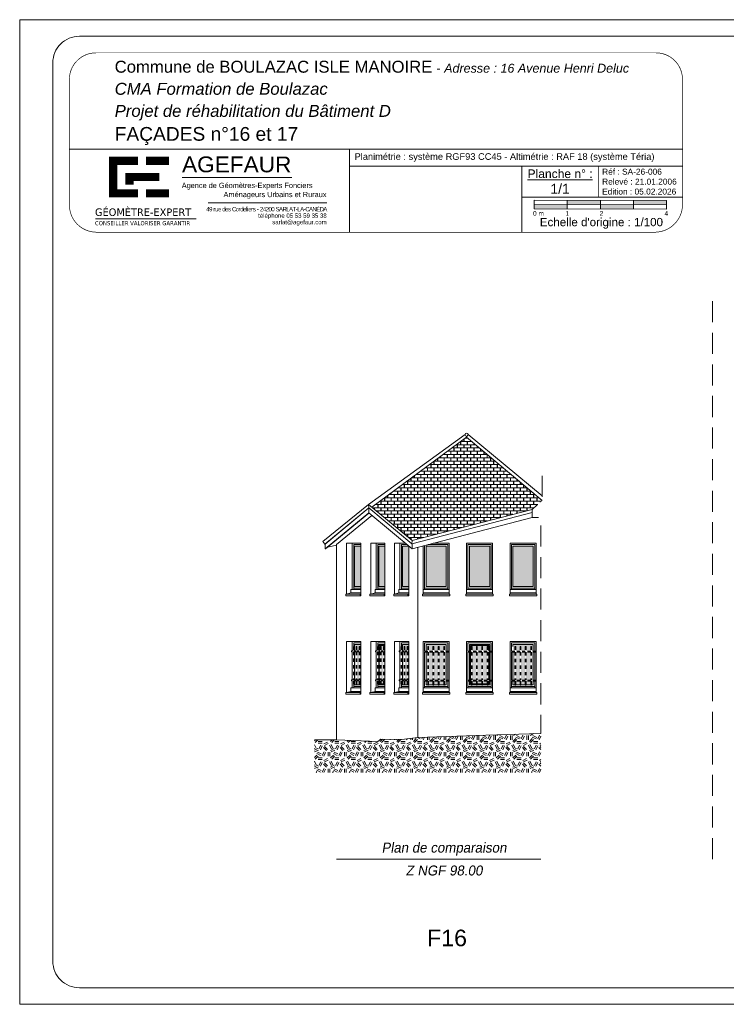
# Model space of a CAD drawing. Extents: x 1304067 to 1304684, y 94 to 123.
# Tile 41 of 57: x 1304419 to 1304440, y 94 to 123. Entities that reach past the tile are written whole.
import ezdxf
from ezdxf.enums import TextEntityAlignment as Align

# ---------------------------------------------------------------- set-up
doc = ezdxf.new("R2010")
doc.units = 0
doc.header["$LTSCALE"] = 0.1
doc.linetypes.add('CACHE', pattern=[9.525, 6.35, -3.175])
doc.linetypes.add('Grille', pattern=[0.4, 0.2, -0.2])
doc.layers.get('0').update_dxf_attribs({"lineweight": 9})
for name, color, linetype, lineweight in [('0_Cadre', 7, 'Continuous', 9), ('_Alti', 115, 'Continuous', 9), ('_Fenêtres', 39, 'Continuous', 9), ('_Fenêtres_Habillage', 7, 'Continuous', 9), ('_TN', 37, 'Continuous', 9), ('_Toiture', 250, 'Continuous', 9), ('Bâti_Ligne', 7, 'Continuous', 9), ('Garde-corps', 251, 'Grille', 9)]:
    doc.layers.add(name, color=color, linetype=linetype, lineweight=lineweight)
doc.layers.add('_Toiture_Habillage', color=7, linetype='Continuous', lineweight=9, true_color=0xa84e24)
doc.styles.add('ARIAL', font='arial.ttf')
doc.styles.add('Arial Narrow', font='ARIALN.TTF')
doc.styles.add('ECRITURE2', font='BKANT.TTF', dxfattribs={"width": 1.001, "oblique": 18})
doc.styles.get("Standard").update_dxf_attribs({"font": 'arial.ttf'})
doc.styles.add('TAHOMA', font='tahoma.ttf')
doc.styles.add('tnr', font='times.ttf')

# ---------------------------------------------------------------- blocks, each defined once
blk = doc.blocks.new('A$C2D5F2088')
at = {"layer": '0_Cadre', "true_color": 0xff001a}
for points in [[(10, -2.63), (10, -1.32), (0, -1.31), (0, -2.62)], [(10, 0), (10, -1.32), (20, -1.32), (20, -0.01)], [(20, -1.32), (20, -2.63), (30, -2.64), (30, -1.33)], [(40, -1.33), (40, -0.02), (30, -0.01), (30, -1.33)]]:
    blk.add_hatch(color=1, dxfattribs=at).paths.add_polyline_path(points)
at = {"color": 250, "true_color": 0x3d3d40}
for p, q in [((0, -2.62), (0, 0)), ((0, 0), (40, -0.02)), ((0, -2.62), (0, 0)), ((40, -2.64), (40, -0.02))]:
    blk.add_line(p, q, dxfattribs=at)
at = {"color": 250, "true_color": 0x3d3d40, "flags": 128}
for points in [[(0, -1.31), (40, -1.33)], [(0, -2.62), (40, -2.64)], [(10, 0), (10, -2.63)], [(20, -0.01), (20, -2.63)], [(30, -0.01), (30, -2.64)]]:
    blk.add_lwpolyline(points, dxfattribs=at)
at = {"insert": (-0.3, -3.24), "char_height": 1.4, "width": 41.289, "attachment_point": 1, "style": 'ARIAL'}
blk.add_mtext('0 m            1                 2                                  4', dxfattribs=at)
blk = doc.blocks.new('A$C0C1B66A4')
at = {"color": 250, "true_color": 0x3d3d40, "const_width": 2.7, "flags": 128}
for points in [[(20.97, 31.92), (20.97, 18.56)], [(29.16, 30.69), (19.63, 30.69)], [(25.02, 25.3), (36.27, 25.3)], [(26.37, 26.65), (26.37, 22.78)], [(19.63, 19.91), (29.16, 19.91)]]:
    blk.add_lwpolyline(points, dxfattribs=at)
at = {"color": 1, "true_color": 0xff001a, "const_width": 2.7, "flags": 128}
for points in [[(31.85, 30.69), (39.39, 30.69)], [(39.39, 19.91), (31.85, 19.91)]]:
    blk.add_lwpolyline(points, dxfattribs=at)
blk = doc.blocks.new('A$C78F97383')
at = {"layer": '0_Cadre', "flags": 128}
for points in [[(43.74, 25.16), (80.02, 25.16)], [(15.08, 11.44), (48.38, 11.44)]]:
    blk.add_lwpolyline(points, dxfattribs=at)
at = {"layer": '0_Cadre', "color": 1, "true_color": 0xff001a, "flags": 128}
blk.add_lwpolyline([(52.41, 16.74), (91.59, 16.74)], dxfattribs=at)
at = {"layer": '0_Cadre'}
blk.add_blockref('A$C0C1B66A4', (0, 0), dxfattribs=at)
at = {"layer": '0_Cadre', "color": 1, "true_color": 0xff001a, "style": 'Arial Narrow', "width": 1.25}
blk.add_text('AGEFAUR', height=5.225, rotation=359.972, dxfattribs=at).set_placement((43.75, 26.89))
at = {"layer": '0_Cadre', "color": 7, "style": 'TAHOMA', "width": 1.1}
for s, height, p in [('GÉOMÈTRE-EXPERT', 2.4898, (14.96, 12.45)), ('CONSEILLER VALORISER GARANTIR', 1.368, (14.96, 9.37))]:
    blk.add_text(s, height=height, dxfattribs=at).set_placement(p)
at = {"layer": '0_Cadre', "color": 7, "insert": (93.18, 23.41), "char_height": 1.7358, "width": 49.5204, "attachment_point": 3, "line_spacing_factor": 1.036967, "style": 'tnr'}
blk.add_mtext('\\pxql;{\\fArial|b0|i0|c0|p34;Agence de Géomètres-Experts Fonciers \\P\\pqc,t24;\\H1.0024x;                  Aménageurs Urbains et Ruraux}', dxfattribs=at)
at = {"layer": '0_Cadre', "color": 250, "true_color": 0x3d3d40, "insert": (91.59, 15.4), "char_height": 1.43, "width": 44.9209, "attachment_point": 3, "line_spacing_factor": 0.896, "style": 'ARIAL'}
blk.add_mtext('\\pxqr;{\\T0.81;49 rue des Cordeliers - 24200 SARLAT-LA-CANÉDA\\P}téléphone 05 53 59 35 38\\Psarlat@agefaur.com', dxfattribs=at)

msp = doc.modelspace()

# ---------------------------------------------------------------- hatches: boundary and pattern name
at = {"layer": '_Fenêtres_Habillage'}
h = msp.add_hatch(color=155, dxfattribs=at)
h.dxf.hatch_style = 1
h.set_gradient(color1=(76, 114, 153), name='CYLINDER')
h.paths.add_polyline_path([(1304429.102, 107.442), (1304429.29, 107.442), (1304429.29, 106.221), (1304429.102, 106.221)])
h = msp.add_hatch(color=155, dxfattribs=at)
h.dxf.hatch_style = 1
h.set_gradient(color1=(76, 114, 153), name='CYLINDER')
h.paths.add_polyline_path([(1304429.828, 107.442), (1304430.016, 107.442), (1304430.016, 106.221), (1304429.828, 106.221)])
h = msp.add_hatch(color=155, dxfattribs=at)
h.dxf.hatch_style = 1
h.set_gradient(color1=(76, 114, 153), name='CYLINDER')
h.paths.add_polyline_path([(1304430.546, 107.442), (1304430.735, 107.442), (1304430.735, 106.221), (1304430.546, 106.221)])
h = msp.add_hatch(color=155, dxfattribs=at)
h.dxf.hatch_style = 1
h.set_gradient(color1=(76, 114, 153), name='CYLINDER')
h.paths.add_polyline_path([(1304431.867, 107.442), (1304431.256, 107.442), (1304431.256, 106.221), (1304431.867, 106.221)])
h = msp.add_hatch(color=155, dxfattribs=at)
h.dxf.hatch_style = 1
h.set_gradient(color1=(76, 114, 153), name='CYLINDER')
h.paths.add_polyline_path([(1304433.178, 107.442), (1304432.568, 107.442), (1304432.568, 106.221), (1304433.178, 106.221)])
h = msp.add_hatch(color=155, dxfattribs=at)
h.dxf.hatch_style = 1
h.set_gradient(color1=(76, 114, 153), name='CYLINDER')
h.paths.add_polyline_path([(1304434.49, 107.442), (1304433.879, 107.442), (1304433.879, 106.221), (1304434.49, 106.221)])
h = msp.add_hatch(color=155, dxfattribs=at)
h.dxf.hatch_style = 1
h.set_gradient(color1=(76, 114, 153), name='CYLINDER')
h.paths.add_polyline_path([(1304429.243, 104.248), (1304429.173, 104.248), (1304429.173, 103.407), (1304429.243, 103.407)])
h.paths.add_polyline_path([(1304429.29, 104.277), (1304429.29, 104.473), (1304429.102, 104.473), (1304429.102, 104.277), (1304429.147, 104.277), (1304429.147, 104.414), (1304429.173, 104.414), (1304429.173, 104.277), (1304429.243, 104.277), (1304429.243, 104.414), (1304429.269, 104.414), (1304429.269, 104.277)])
h.paths.add_polyline_path([(1304429.102, 104.248), (1304429.102, 103.407), (1304429.147, 103.407), (1304429.147, 104.248)])
h.paths.add_polyline_path([(1304429.29, 103.407), (1304429.29, 104.248), (1304429.269, 104.248), (1304429.269, 103.407)])
h.paths.add_polyline_path([(1304429.173, 103.253), (1304429.243, 103.253), (1304429.243, 103.379), (1304429.173, 103.379)])
h.paths.add_polyline_path([(1304429.269, 103.253), (1304429.29, 103.253), (1304429.29, 103.379), (1304429.269, 103.379)])
h.paths.add_polyline_path([(1304429.102, 103.379), (1304429.102, 103.253), (1304429.147, 103.253), (1304429.147, 103.379)])
h = msp.add_hatch(color=155, dxfattribs=at)
h.dxf.hatch_style = 1
h.set_gradient(color1=(76, 114, 153), name='CYLINDER')
h.paths.add_polyline_path([(1304429.97, 104.248), (1304429.899, 104.248), (1304429.899, 103.407), (1304429.97, 103.407)])
h.paths.add_polyline_path([(1304430.016, 104.277), (1304430.016, 104.443), (1304429.846, 104.443), (1304429.846, 104.277), (1304429.874, 104.277), (1304429.874, 104.414), (1304429.899, 104.414), (1304429.899, 104.277), (1304429.97, 104.277), (1304429.97, 104.414), (1304429.996, 104.414), (1304429.996, 104.277)])
h.paths.add_polyline_path([(1304429.846, 104.248), (1304429.846, 103.407), (1304429.874, 103.407), (1304429.874, 104.248)])
h.paths.add_polyline_path([(1304430.016, 103.407), (1304430.016, 104.248), (1304429.996, 104.248), (1304429.996, 103.407)])
h.paths.add_polyline_path([(1304429.899, 103.283), (1304429.97, 103.283), (1304429.97, 103.379), (1304429.899, 103.379)])
h.paths.add_polyline_path([(1304429.996, 103.283), (1304430.016, 103.283), (1304430.016, 103.379), (1304429.996, 103.379)])
h.paths.add_polyline_path([(1304429.846, 103.379), (1304429.846, 103.283), (1304429.874, 103.283), (1304429.874, 103.379)])
h = msp.add_hatch(color=155, dxfattribs=at)
h.dxf.hatch_style = 1
h.set_gradient(color1=(76, 114, 153), name='CYLINDER')
h.paths.add_polyline_path([(1304430.688, 104.248), (1304430.618, 104.248), (1304430.618, 103.407), (1304430.688, 103.407)])
h.paths.add_polyline_path([(1304430.735, 104.277), (1304430.735, 104.473), (1304430.546, 104.473), (1304430.546, 104.277), (1304430.592, 104.277), (1304430.592, 104.414), (1304430.618, 104.414), (1304430.618, 104.277), (1304430.688, 104.277), (1304430.688, 104.414), (1304430.714, 104.414), (1304430.714, 104.277)])
h.paths.add_polyline_path([(1304430.546, 104.248), (1304430.546, 103.407), (1304430.592, 103.407), (1304430.592, 104.248)])
h.paths.add_polyline_path([(1304430.735, 103.407), (1304430.735, 104.248), (1304430.714, 104.248), (1304430.714, 103.407)])
h.paths.add_polyline_path([(1304430.618, 103.253), (1304430.688, 103.253), (1304430.688, 103.379), (1304430.618, 103.379)])
h.paths.add_polyline_path([(1304430.714, 103.253), (1304430.735, 103.253), (1304430.735, 103.379), (1304430.714, 103.379)])
h.paths.add_polyline_path([(1304430.546, 103.379), (1304430.546, 103.253), (1304430.592, 103.253), (1304430.592, 103.379)])
h = msp.add_hatch(color=155, dxfattribs=at)
h.dxf.hatch_style = 1
h.set_gradient(color1=(76, 114, 153), name='CYLINDER')
h.paths.add_polyline_path([(1304431.464, 104.243), (1304431.335, 104.243), (1304431.335, 103.399), (1304431.464, 103.399)])
h.paths.add_polyline_path([(1304431.624, 104.243), (1304431.49, 104.243), (1304431.49, 103.399), (1304431.624, 103.399)])
h.paths.add_polyline_path([(1304431.79, 104.243), (1304431.65, 104.243), (1304431.65, 103.399), (1304431.79, 103.399)])
h.paths.add_polyline_path([(1304431.867, 104.243), (1304431.816, 104.243), (1304431.816, 103.399), (1304431.867, 103.399)])
h.paths.add_polyline_path([(1304431.867, 104.473), (1304431.256, 104.473), (1304431.256, 104.272), (1304431.309, 104.272), (1304431.309, 104.409), (1304431.335, 104.409), (1304431.335, 104.272), (1304431.464, 104.272), (1304431.464, 104.409), (1304431.49, 104.409), (1304431.49, 104.272), (1304431.624, 104.272), (1304431.624, 104.409), (1304431.65, 104.409), (1304431.65, 104.272), (1304431.79, 104.272), (1304431.79, 104.409), (1304431.816, 104.409), (1304431.816, 104.272), (1304431.867, 104.272)])
h.paths.add_polyline_path([(1304431.256, 104.243), (1304431.256, 103.399), (1304431.309, 103.399), (1304431.309, 104.243)])
h.paths.add_polyline_path([(1304431.65, 103.253), (1304431.79, 103.253), (1304431.79, 103.37), (1304431.65, 103.37)])
h.paths.add_polyline_path([(1304431.256, 103.253), (1304431.309, 103.253), (1304431.309, 103.37), (1304431.256, 103.37)])
h.paths.add_polyline_path([(1304431.335, 103.253), (1304431.464, 103.253), (1304431.464, 103.37), (1304431.335, 103.37)])
h.paths.add_polyline_path([(1304431.816, 103.253), (1304431.867, 103.253), (1304431.867, 103.37), (1304431.816, 103.37)])
h.paths.add_polyline_path([(1304431.49, 103.253), (1304431.624, 103.253), (1304431.624, 103.37), (1304431.49, 103.37)])
h = msp.add_hatch(color=155, dxfattribs=at)
h.dxf.hatch_style = 1
h.set_gradient(color1=(76, 114, 153), name='CYLINDER')
h.paths.add_polyline_path([(1304432.777, 104.243), (1304432.648, 104.243), (1304432.648, 103.399), (1304432.777, 103.399)])
h.paths.add_polyline_path([(1304432.937, 104.243), (1304432.803, 104.243), (1304432.803, 103.399), (1304432.937, 103.399)])
h.paths.add_polyline_path([(1304433.103, 104.243), (1304432.963, 104.243), (1304432.963, 103.399), (1304433.103, 103.399)])
h.paths.add_polyline_path([(1304432.598, 104.443), (1304432.598, 104.272), (1304432.622, 104.272), (1304432.622, 104.409), (1304432.648, 104.409), (1304432.648, 104.272), (1304432.777, 104.272), (1304432.777, 104.409), (1304432.803, 104.409), (1304432.803, 104.272), (1304432.937, 104.272), (1304432.937, 104.409), (1304432.963, 104.409), (1304432.963, 104.272), (1304433.103, 104.272), (1304433.103, 104.409), (1304433.128, 104.409), (1304433.128, 104.272), (1304433.148, 104.272), (1304433.148, 104.443)])
h.paths.add_polyline_path([(1304432.598, 104.243), (1304432.598, 103.399), (1304432.622, 103.399), (1304432.622, 104.243)])
h.paths.add_polyline_path([(1304433.148, 103.399), (1304433.148, 104.243), (1304433.128, 104.243), (1304433.128, 103.399)])
h.paths.add_polyline_path([(1304432.803, 103.283), (1304432.937, 103.283), (1304432.937, 103.37), (1304432.803, 103.37)])
h.paths.add_polyline_path([(1304433.148, 103.283), (1304433.148, 103.37), (1304433.128, 103.37), (1304433.128, 103.283)])
h.paths.add_polyline_path([(1304432.598, 103.283), (1304432.622, 103.283), (1304432.622, 103.37), (1304432.598, 103.37)])
h.paths.add_polyline_path([(1304432.963, 103.283), (1304433.103, 103.283), (1304433.103, 103.37), (1304432.963, 103.37)])
h.paths.add_polyline_path([(1304432.648, 103.283), (1304432.777, 103.283), (1304432.777, 103.37), (1304432.648, 103.37)])
h = msp.add_hatch(color=155, dxfattribs=at)
h.dxf.hatch_style = 1
h.set_gradient(color1=(76, 114, 153), name='CYLINDER')
h.paths.add_polyline_path([(1304434.092, 104.243), (1304433.962, 104.243), (1304433.962, 103.399), (1304434.092, 103.399)])
h.paths.add_polyline_path([(1304434.252, 104.243), (1304434.117, 104.243), (1304434.117, 103.399), (1304434.252, 103.399)])
h.paths.add_polyline_path([(1304434.417, 104.243), (1304434.277, 104.243), (1304434.277, 103.399), (1304434.417, 103.399)])
h.paths.add_polyline_path([(1304434.49, 104.243), (1304434.443, 104.243), (1304434.443, 103.399), (1304434.49, 103.399)])
h.paths.add_polyline_path([(1304434.49, 104.473), (1304433.879, 104.473), (1304433.879, 104.272), (1304433.936, 104.272), (1304433.936, 104.409), (1304433.962, 104.409), (1304433.962, 104.272), (1304434.092, 104.272), (1304434.092, 104.409), (1304434.117, 104.409), (1304434.117, 104.272), (1304434.252, 104.272), (1304434.252, 104.409), (1304434.277, 104.409), (1304434.277, 104.272), (1304434.417, 104.272), (1304434.417, 104.409), (1304434.443, 104.409), (1304434.443, 104.272), (1304434.49, 104.272)])
h.paths.add_polyline_path([(1304433.879, 104.243), (1304433.879, 103.399), (1304433.936, 103.399), (1304433.936, 104.243)])
h.paths.add_polyline_path([(1304434.277, 103.253), (1304434.417, 103.253), (1304434.417, 103.37), (1304434.277, 103.37)])
h.paths.add_polyline_path([(1304433.879, 103.253), (1304433.936, 103.253), (1304433.936, 103.37), (1304433.879, 103.37)])
h.paths.add_polyline_path([(1304433.962, 103.253), (1304434.092, 103.253), (1304434.092, 103.37), (1304433.962, 103.37)])
h.paths.add_polyline_path([(1304434.443, 103.253), (1304434.49, 103.253), (1304434.49, 103.37), (1304434.443, 103.37)])
h.paths.add_polyline_path([(1304434.117, 103.253), (1304434.252, 103.253), (1304434.252, 103.37), (1304434.117, 103.37)])
at = {"layer": '_TN'}
h = msp.add_hatch(dxfattribs=at)
h.set_pattern_fill('G_GEOLOG_2', color=256, scale=0.5)
h.set_pattern_definition([(0, (0, 0), (0.5, 0.5), [0.125, -0.375]), (0, (0, 0.05), (0.5, 0.5), [0.125, -0.375]), (90, (0.3, 0.1), (-0.5, 0.5), [0.125, -0.375]), (90, (0.35, 0.1), (-0.5, 0.5), [0.125, -0.375]), (45, (0.375, 0.05), (6e-17, 0.50000000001), [0.125, -0.582106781]), (45, (0.41, 0.015), (6e-17, 0.50000000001), [0.125, -0.582106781]), (135, (0.25, 0.275), (-0.50000000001, 6e-17), [0.125, -0.582106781]), (135, (0.285, 0.31), (-0.50000000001, 6e-17), [0.125, -0.582106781]), (26.5650512, (0.375, 0.275), (0.5, 2e-10), [0.125, -0.9930339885]), (26.5650512, (0.395, 0.23), (0.5, 2e-10), [0.125, -0.9930339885]), (26.5650512, (0.175, 0.475), (0.5, 2e-10), [0.125, -0.9930339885]), (26.5650512, (0.195, 0.43), (0.5, 2e-10), [0.125, -0.9930339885]), (63.43494882, (0.125, 0.125), (2.5e-11, 0.5), [0.125, -0.9930339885]), (63.43494882, (0.17, 0.1), (2.5e-11, 0.5), [0.125, -0.9930339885]), (63.43494882, (0.07, 0.3), (2.5e-11, 0.5), [0.125, -0.9930339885]), (63.43494882, (0.025, 0.325), (2.5e-11, 0.5), [0.125, -0.9930339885]), (116.5650512, (0.445, 0.345), (-2e-10, 0.5), [0.125, -0.9930339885]), (116.5650512, (0.4, 0.325), (-2e-10, 0.5), [0.125, -0.9930339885]), (153.43494882, (0.075, 0.125), (-0.5, 2.5e-11), [0.125, -0.9930339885]), (153.43494882, (0.095, 0.17), (-0.5, 2.5e-11), [0.125, -0.9930339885])])
h.paths.add_polyline_path([(1304434.725, 101.792), (1304433.056, 101.734), (1304431.011, 101.667), (1304430.53, 101.607), (1304429.894, 101.62), (1304429.8, 101.545), (1304428.557, 101.594), (1304427.893, 101.594), (1304427.893, 100.611), (1304434.725, 100.611)])
at = {"layer": '_Toiture_Habillage'}
h = msp.add_hatch(dxfattribs=at)
h.set_pattern_fill('G_TUILE_6', color=256, scale=0.2)
h.set_pattern_definition([(90, (0, 0), (-0.2, 0.2), [0.1, -0.1]), (90, (0.008, 0), (-0.2, 0.2), [0.1, -0.1]), (0, (0, 0.1), (0.2, 0.2), [0.096, -0.104]), (0, (0.104, 0.1), (0.2, 0.2), [0.096, -0.104]), (90, (0.096, 0.1), (-0.2, 0.2), [0.1, -0.1]), (90, (0.104, 0.1), (-0.2, 0.2), [0.1, -0.1]), (0, (0.008, 0), (0.2, 0.2), [0.192, -0.008])])
h.paths.add_polyline_path([(1304432.479, 110.729), (1304429.619, 108.617), (1304430.836, 107.611), (1304434.457, 108.55), (1304434.759, 108.817)])

# ---------------------------------------------------------------- linework, layer by layer
at = {"layer": '0_Cadre'}
for p, q in [((1304438.995, 119.419), (1304420.495, 119.419)), ((1304438.995, 118.905), (1304428.944, 118.905)), ((1304434.145, 116.91), (1304434.145, 118.905)), ((1304438.995, 117.962), (1304434.145, 117.962))]:
    msp.add_line(p, q, dxfattribs=at)
msp.add_lwpolyline([(1304418.995, 123.32), (1304460.995, 123.32), (1304460.995, 93.62), (1304418.995, 93.62)], close=True, dxfattribs=at)
msp.add_lwpolyline([(1304420.795, 94.12), (1304459.695, 94.12, 0.414214), (1304460.495, 94.92), (1304460.495, 122.02, 0.414214), (1304459.695, 122.82), (1304420.795, 122.82, 0.414214), (1304419.995, 122.02), (1304419.995, 94.92, 0.414214)], format="xyb", close=True, dxfattribs=at)
at = {"layer": '0_Cadre', "const_width": 0.02, "flags": 128}
msp.add_lwpolyline([(1304421.295, 116.91, -0.405457), (1304420.495, 117.72), (1304420.495, 121.52, -0.414214), (1304421.295, 122.32), (1304438.195, 122.32, -0.414214), (1304438.995, 121.52), (1304438.995, 117.72, -0.396754), (1304438.185, 116.91)], format="xyb", close=True, dxfattribs=at)
at = {"layer": '0_Cadre', "flags": 128}
msp.add_lwpolyline([(1304428.944, 119.419), (1304428.944, 116.91)], dxfattribs=at)
at = {"layer": '0_Cadre', "const_width": 0.02, "flags": 128}
msp.add_lwpolyline([(1304436.457, 117.962), (1304436.457, 118.905)], dxfattribs=at)
at = {"layer": '0_Cadre', "linetype": 'CACHE', "flags": 128}
msp.add_lwpolyline([(1304439.897, 98), (1304439.897, 115.096)], dxfattribs=at)
at = {"layer": '_Alti'}
msp.add_line((1304428.557, 98), (1304434.725, 98), dxfattribs=at)
at = {"layer": '_Fenêtres', "elevation": 0, "flags": 128}
for points in [[(1304429.29, 107.488), (1304429.073, 107.488), (1304429.073, 106.133)], [(1304429.29, 106.221), (1304429.102, 106.221), (1304429.102, 107.442), (1304429.29, 107.442)], [(1304430.016, 107.488), (1304429.8, 107.488), (1304429.8, 106.133)], [(1304430.016, 106.221), (1304429.828, 106.221), (1304429.828, 107.442), (1304430.016, 107.442)], [(1304430.684, 107.488), (1304430.518, 107.488), (1304430.518, 106.133)], [(1304430.735, 106.221), (1304430.546, 106.221), (1304430.546, 107.442), (1304430.735, 107.442)], [(1304429.073, 106.171), (1304429.29, 106.171)], [(1304429.8, 106.171), (1304430.016, 106.171)], [(1304430.518, 106.171), (1304430.735, 106.171)], [(1304429.29, 104.519), (1304429.073, 104.519), (1304429.073, 104.414)], [(1304429.102, 104.277), (1304429.102, 104.473), (1304429.29, 104.473)], [(1304429.102, 103.407), (1304429.102, 104.248)], [(1304430.016, 104.519), (1304429.8, 104.519), (1304429.8, 104.414)], [(1304429.828, 104.277), (1304429.828, 104.473), (1304430.016, 104.473)], [(1304429.828, 103.407), (1304429.828, 104.248)], [(1304429.846, 104.277), (1304429.846, 104.443), (1304430.016, 104.443)], [(1304429.846, 103.407), (1304429.846, 104.248)], [(1304430.735, 104.519), (1304430.518, 104.519), (1304430.518, 104.414)], [(1304430.546, 104.277), (1304430.546, 104.473), (1304430.735, 104.473)], [(1304430.546, 103.407), (1304430.546, 104.248)], [(1304434.49, 104.243), (1304434.49, 103.399)], [(1304429.147, 103.253), (1304429.102, 103.253), (1304429.102, 103.379)], [(1304429.874, 103.253), (1304429.828, 103.253), (1304429.828, 103.379)], [(1304429.874, 103.283), (1304429.846, 103.283), (1304429.846, 103.379)], [(1304430.592, 103.253), (1304430.546, 103.253), (1304430.546, 103.379)], [(1304429.073, 103.252), (1304429.073, 103.164)], [(1304429.073, 103.203), (1304429.29, 103.203)], [(1304429.243, 103.253), (1304429.173, 103.253)], [(1304429.29, 103.253), (1304429.269, 103.253)], [(1304429.8, 103.252), (1304429.8, 103.164)], [(1304429.8, 103.203), (1304430.016, 103.203)], [(1304429.97, 103.283), (1304429.899, 103.283)], [(1304429.97, 103.253), (1304429.899, 103.253)], [(1304430.016, 103.283), (1304429.996, 103.283)], [(1304430.016, 103.253), (1304429.996, 103.253)], [(1304430.518, 103.252), (1304430.518, 103.164)], [(1304430.518, 103.203), (1304430.735, 103.203)], [(1304430.688, 103.253), (1304430.618, 103.253)], [(1304430.735, 103.253), (1304430.714, 103.253)]]:
    msp.add_lwpolyline(points, dxfattribs=at)
at = {"layer": '_Fenêtres'}
for points in [[(1304431.21, 106.133), (1304431.21, 107.46)], [(1304431.32, 107.488), (1304431.913, 107.488), (1304431.913, 106.133)], [(1304432.522, 106.133), (1304432.522, 107.488), (1304433.224, 107.488), (1304433.224, 106.133)], [(1304433.833, 106.133), (1304433.833, 107.488), (1304434.536, 107.488), (1304434.536, 106.133)], [(1304431.913, 106.171), (1304431.21, 106.171)], [(1304433.224, 106.171), (1304432.522, 106.171)], [(1304434.536, 106.171), (1304433.833, 106.171)], [(1304431.21, 104.272), (1304431.21, 104.519), (1304431.913, 104.519), (1304431.913, 104.272)], [(1304431.256, 104.272), (1304431.256, 104.473), (1304431.867, 104.473), (1304431.867, 104.272)], [(1304432.522, 104.272), (1304432.522, 104.519), (1304433.224, 104.519), (1304433.224, 104.272)], [(1304432.568, 104.272), (1304432.568, 104.473), (1304433.178, 104.473), (1304433.178, 104.272)], [(1304432.598, 104.272), (1304432.598, 104.443), (1304433.148, 104.443), (1304433.148, 104.272)], [(1304433.833, 104.272), (1304433.833, 104.519), (1304434.536, 104.519), (1304434.536, 104.272)], [(1304433.879, 104.409), (1304433.879, 104.473), (1304434.49, 104.473), (1304434.49, 104.272)], [(1304431.21, 103.399), (1304431.21, 104.243)], [(1304431.256, 103.399), (1304431.256, 104.243)], [(1304431.867, 104.243), (1304431.867, 103.399)], [(1304431.913, 104.243), (1304431.913, 103.399)], [(1304432.522, 103.164), (1304432.522, 104.243)], [(1304432.622, 103.253), (1304432.568, 103.253), (1304432.568, 104.243)], [(1304432.622, 103.283), (1304432.598, 103.283), (1304432.598, 104.243)], [(1304433.148, 104.243), (1304433.148, 103.399)], [(1304433.178, 104.243), (1304433.178, 103.399)], [(1304433.224, 104.243), (1304433.224, 103.399)], [(1304433.833, 103.399), (1304433.833, 104.243)], [(1304433.879, 103.399), (1304433.879, 104.243)], [(1304434.49, 104.243), (1304434.49, 103.399)], [(1304434.536, 104.243), (1304434.536, 103.399)], [(1304431.21, 103.164), (1304431.21, 103.37)], [(1304431.309, 103.253), (1304431.256, 103.253), (1304431.256, 103.37)], [(1304431.867, 103.37), (1304431.867, 103.253), (1304431.816, 103.253)], [(1304431.913, 103.37), (1304431.913, 103.164)], [(1304433.178, 103.37), (1304433.178, 103.253), (1304433.128, 103.253)], [(1304433.148, 103.37), (1304433.148, 103.283), (1304433.128, 103.283)], [(1304433.224, 103.37), (1304433.224, 103.164)], [(1304433.833, 103.164), (1304433.833, 103.37)], [(1304433.936, 103.253), (1304433.879, 103.253), (1304433.879, 103.37)], [(1304434.49, 103.37), (1304434.49, 103.253), (1304434.443, 103.253)], [(1304434.536, 103.37), (1304434.536, 103.164)], [(1304431.913, 103.203), (1304431.21, 103.203)], [(1304431.464, 103.253), (1304431.335, 103.253)], [(1304431.624, 103.253), (1304431.49, 103.253)], [(1304431.79, 103.253), (1304431.65, 103.253)], [(1304433.224, 103.203), (1304432.522, 103.203)], [(1304432.777, 103.283), (1304432.648, 103.283)], [(1304432.777, 103.253), (1304432.648, 103.253)], [(1304432.937, 103.283), (1304432.803, 103.283)], [(1304432.937, 103.253), (1304432.803, 103.253)], [(1304433.103, 103.283), (1304432.963, 103.283)], [(1304433.103, 103.253), (1304432.963, 103.253)], [(1304434.536, 103.203), (1304433.833, 103.203)], [(1304434.092, 103.253), (1304433.962, 103.253)], [(1304434.252, 103.253), (1304434.117, 103.253)], [(1304434.417, 103.253), (1304434.277, 103.253)]]:
    msp.add_lwpolyline(points, dxfattribs=at)
for points in [[(1304431.867, 106.221), (1304431.256, 106.221), (1304431.256, 107.442), (1304431.867, 107.442)], [(1304433.178, 106.221), (1304432.568, 106.221), (1304432.568, 107.442), (1304433.178, 107.442)], [(1304434.49, 106.221), (1304433.879, 106.221), (1304433.879, 107.442), (1304434.49, 107.442)]]:
    msp.add_lwpolyline(points, close=True, dxfattribs=at)
at = {"layer": '_TN', "elevation": 0, "flags": 128}
msp.add_lwpolyline([(1304434.725, 101.792), (1304434.725, 101.792), (1304433.056, 101.734), (1304431.011, 101.667), (1304430.53, 101.607), (1304429.894, 101.62), (1304429.8, 101.545), (1304428.557, 101.594), (1304427.893, 101.594)], dxfattribs=at)
at = {"layer": '_Toiture', "elevation": 0, "flags": 128}
for points in [[(1304429.519, 108.699), (1304432.432, 110.81)], [(1304432.479, 110.729), (1304432.432, 110.81)], [(1304432.479, 110.729), (1304432.531, 110.81)], [(1304432.531, 110.81), (1304434.759, 108.954)], [(1304432.479, 110.729), (1304434.759, 108.817)], [(1304429.527, 108.596), (1304428.199, 107.503), (1304428.146, 107.578), (1304429.519, 108.699)], [(1304429.531, 108.592), (1304428.208, 107.503)], [(1304428.208, 107.359), (1304429.527, 108.443)], [(1304428.208, 107.503), (1304428.208, 107.359), (1304428.223, 107.359), (1304429.535, 108.437)], [(1304430.836, 107.611), (1304429.519, 108.699)], [(1304429.519, 108.699), (1304429.527, 108.596)], [(1304429.527, 108.443), (1304429.527, 108.589)], [(1304430.836, 107.362), (1304429.527, 108.443)], [(1304430.829, 107.51), (1304434.457, 108.455)], [(1304430.836, 107.611), (1304434.457, 108.55)], [(1304428.557, 107.488), (1304429.623, 108.365)], [(1304430.836, 107.362), (1304434.462, 108.303)], [(1304428.199, 107.503), (1304428.208, 107.503)], [(1304428.289, 107.413), (1304428.557, 107.473)], [(1304430.836, 107.362), (1304430.836, 107.513)]]:
    msp.add_lwpolyline(points, dxfattribs=at)
msp.add_lwpolyline([(1304432.432, 110.81, -0.78085), (1304432.531, 110.81)], format="xyb", dxfattribs=at)
at = {"layer": '_Toiture', "flags": 128}
for points in [[(1304429.619, 108.617), (1304432.479, 110.729)], [(1304430.829, 107.51), (1304429.527, 108.596)], [(1304430.829, 107.51), (1304430.836, 107.611)]]:
    msp.add_lwpolyline(points, dxfattribs=at)
at = {"layer": 'Bâti_Ligne', "linetype": 'CACHE', "elevation": 0, "flags": 128}
msp.add_lwpolyline([(1304434.759, 109.565), (1304434.759, 108.817), (1304434.457, 108.55), (1304434.457, 108.455), (1304434.462, 108.455), (1304434.462, 108.303), (1304434.725, 108.303), (1304434.725, 101.792)], dxfattribs=at)
at = {"layer": 'Bâti_Ligne', "elevation": 0}
for points in [[(1304429.29, 105.996), (1304428.86, 105.996), (1304428.86, 107.528), (1304429.29, 107.528)], [(1304430.016, 105.996), (1304429.586, 105.996), (1304429.586, 107.528), (1304430.016, 107.528)], [(1304429.29, 103.028), (1304428.86, 103.028), (1304428.86, 104.559), (1304429.29, 104.559)], [(1304430.016, 103.028), (1304429.586, 103.028), (1304429.586, 104.559), (1304430.016, 104.559)], [(1304430.735, 103.028), (1304430.305, 103.028), (1304430.305, 104.559), (1304430.735, 104.559)]]:
    msp.add_lwpolyline(points, close=True, dxfattribs=at)
at = {"layer": 'Bâti_Ligne', "elevation": 0, "flags": 128}
for points in [[(1304429.023, 107.528), (1304429.023, 106.133)], [(1304429.749, 107.528), (1304429.749, 106.133)], [(1304430.468, 107.528), (1304430.468, 106.133)], [(1304428.557, 107.488), (1304428.557, 101.594)], [(1304431.011, 107.409), (1304431.011, 101.667)], [(1304429.29, 106.028), (1304428.991, 106.028), (1304428.991, 106.133), (1304429.29, 106.133)], [(1304430.016, 106.028), (1304429.717, 106.028), (1304429.717, 106.133), (1304430.016, 106.133)], [(1304430.735, 106.028), (1304430.435, 106.028), (1304430.435, 106.133), (1304430.735, 106.133)], [(1304428.86, 105.996), (1304428.991, 106.028)], [(1304429.266, 105.996), (1304429.266, 105.939)], [(1304429.586, 105.996), (1304429.717, 106.028)], [(1304429.992, 105.996), (1304429.992, 105.939)], [(1304430.305, 105.996), (1304430.435, 106.028)], [(1304430.71, 105.996), (1304430.71, 105.939)], [(1304429.023, 104.559), (1304429.023, 104.277)], [(1304429.749, 104.559), (1304429.749, 104.277)], [(1304430.468, 104.559), (1304430.468, 104.277)], [(1304429.023, 104.248), (1304429.023, 103.407)], [(1304429.749, 104.248), (1304429.749, 103.407)], [(1304430.468, 104.248), (1304430.468, 103.407)], [(1304429.023, 103.379), (1304429.023, 103.164)], [(1304429.749, 103.379), (1304429.749, 103.164)], [(1304430.468, 103.379), (1304430.468, 103.164)], [(1304428.86, 103.028), (1304428.991, 103.06)], [(1304429.29, 103.06), (1304428.991, 103.06), (1304428.991, 103.164), (1304429.29, 103.164)], [(1304429.586, 103.028), (1304429.717, 103.06)], [(1304430.016, 103.06), (1304429.717, 103.06), (1304429.717, 103.164), (1304430.016, 103.164)], [(1304430.305, 103.028), (1304430.435, 103.06)], [(1304430.735, 103.06), (1304430.435, 103.06), (1304430.435, 103.164), (1304430.735, 103.164)], [(1304429.266, 103.028), (1304429.266, 102.97)], [(1304429.992, 103.028), (1304429.992, 102.97)], [(1304430.71, 103.028), (1304430.71, 102.97)]]:
    msp.add_lwpolyline(points, dxfattribs=at)
at = {"layer": 'Bâti_Ligne', "elevation": 0}
msp.add_lwpolyline([(1304430.735, 107.446), (1304430.735, 105.996), (1304430.305, 105.996), (1304430.305, 107.528), (1304430.635, 107.528)], dxfattribs=at)
at = {"layer": 'Bâti_Ligne'}
msp.add_lwpolyline([(1304431.474, 107.528), (1304431.953, 107.528), (1304431.953, 105.996), (1304431.17, 105.996), (1304431.17, 107.449)], dxfattribs=at)
for points in [[(1304432.482, 107.528), (1304433.264, 107.528), (1304433.264, 105.996), (1304432.482, 105.996)], [(1304433.793, 107.528), (1304434.576, 107.528), (1304434.576, 105.996), (1304433.793, 105.996)], [(1304431.17, 104.559), (1304431.953, 104.559), (1304431.953, 103.028), (1304431.17, 103.028)]]:
    msp.add_lwpolyline(points, close=True, dxfattribs=at)
at = {"layer": 'Bâti_Ligne', "flags": 128}
for points in [[(1304431.17, 106.133), (1304431.953, 106.133)], [(1304432.482, 106.133), (1304433.264, 106.133)], [(1304433.793, 106.133), (1304434.576, 106.133)], [(1304431.17, 106.028), (1304431.953, 106.028)], [(1304432.482, 106.028), (1304433.264, 106.028)], [(1304433.793, 106.028), (1304434.576, 106.028)], [(1304431.17, 103.164), (1304431.953, 103.164)], [(1304431.17, 103.06), (1304431.953, 103.06)], [(1304432.482, 103.164), (1304433.264, 103.164)], [(1304432.482, 103.06), (1304433.264, 103.06)], [(1304433.793, 103.164), (1304434.576, 103.164)], [(1304433.793, 103.06), (1304434.576, 103.06)]]:
    msp.add_lwpolyline(points, dxfattribs=at)
at = {"layer": 'Bâti_Ligne', "elevation": 0, "flags": 128}
for points in [[(1304429.29, 105.996), (1304428.836, 105.996), (1304428.836, 105.939), (1304429.29, 105.939)], [(1304430.016, 105.996), (1304429.562, 105.996), (1304429.562, 105.939), (1304430.016, 105.939)], [(1304430.735, 105.996), (1304430.28, 105.996), (1304430.28, 105.939), (1304430.735, 105.939)], [(1304429.29, 103.028), (1304428.836, 103.028), (1304428.836, 102.97), (1304429.29, 102.97)], [(1304430.016, 103.028), (1304429.562, 103.028), (1304429.562, 102.97), (1304430.016, 102.97)], [(1304430.735, 103.028), (1304430.28, 103.028), (1304430.28, 102.97), (1304430.735, 102.97)]]:
    msp.add_lwpolyline(points, close=True, dxfattribs=at)
at = {"layer": 'Bâti_Ligne', "flags": 128}
for points in [[(1304431.973, 105.996), (1304431.15, 105.996), (1304431.15, 105.939), (1304431.973, 105.939)], [(1304433.284, 105.996), (1304432.462, 105.996), (1304432.462, 105.939), (1304433.284, 105.939)], [(1304434.596, 105.996), (1304433.773, 105.996), (1304433.773, 105.939), (1304434.596, 105.939)], [(1304432.482, 104.559), (1304433.264, 104.559), (1304433.264, 103.028), (1304432.482, 103.028)], [(1304433.793, 104.559), (1304434.576, 104.559), (1304434.576, 103.028), (1304433.793, 103.028)], [(1304431.973, 103.028), (1304431.15, 103.028), (1304431.15, 102.97), (1304431.973, 102.97)], [(1304433.284, 103.028), (1304432.462, 103.028), (1304432.462, 102.97), (1304433.284, 102.97)], [(1304434.596, 103.028), (1304433.773, 103.028), (1304433.773, 102.97), (1304434.596, 102.97)]]:
    msp.add_lwpolyline(points, close=True, dxfattribs=at)
at = {"layer": 'Garde-corps', "elevation": 0, "flags": 128}
for points in [[(1304429.065, 104.277), (1304429.005, 104.277), (1304429.005, 104.248), (1304429.065, 104.248)], [(1304429.091, 104.414), (1304429.065, 104.414)], [(1304429.065, 104.414), (1304429.065, 104.277)], [(1304429.065, 104.248), (1304429.065, 103.407)], [(1304429.091, 104.414), (1304429.091, 104.277)], [(1304429.147, 104.277), (1304429.091, 104.277)], [(1304429.091, 104.248), (1304429.091, 103.407)], [(1304429.147, 104.248), (1304429.091, 104.248)], [(1304429.173, 104.414), (1304429.147, 104.414)], [(1304429.147, 104.414), (1304429.147, 104.277)], [(1304429.147, 104.248), (1304429.147, 103.407)], [(1304429.173, 104.414), (1304429.173, 104.277)], [(1304429.243, 104.277), (1304429.173, 104.277)], [(1304429.173, 104.248), (1304429.173, 103.407)], [(1304429.243, 104.248), (1304429.173, 104.248)], [(1304429.243, 104.414), (1304429.243, 104.277)], [(1304429.269, 104.414), (1304429.243, 104.414)], [(1304429.243, 104.248), (1304429.243, 103.407)], [(1304429.269, 104.414), (1304429.269, 104.277)], [(1304429.29, 104.277), (1304429.269, 104.277)], [(1304429.269, 104.248), (1304429.269, 103.407)], [(1304429.29, 104.248), (1304429.269, 104.248)], [(1304429.791, 104.277), (1304429.732, 104.277), (1304429.732, 104.248), (1304429.791, 104.248)], [(1304429.817, 104.414), (1304429.791, 104.414)], [(1304429.791, 104.414), (1304429.791, 104.277)], [(1304429.791, 104.248), (1304429.791, 103.407)], [(1304429.817, 104.414), (1304429.817, 104.277)], [(1304429.874, 104.277), (1304429.817, 104.277)], [(1304429.817, 104.248), (1304429.817, 103.407)], [(1304429.874, 104.248), (1304429.817, 104.248)], [(1304429.899, 104.414), (1304429.874, 104.414)], [(1304429.874, 104.414), (1304429.874, 104.277)], [(1304429.874, 104.248), (1304429.874, 103.407)], [(1304429.899, 104.414), (1304429.899, 104.277)], [(1304429.97, 104.277), (1304429.899, 104.277)], [(1304429.899, 104.248), (1304429.899, 103.407)], [(1304429.97, 104.248), (1304429.899, 104.248)], [(1304429.97, 104.414), (1304429.97, 104.277)], [(1304429.996, 104.414), (1304429.97, 104.414)], [(1304429.97, 104.248), (1304429.97, 103.407)], [(1304429.996, 104.414), (1304429.996, 104.277)], [(1304430.016, 104.277), (1304429.996, 104.277)], [(1304429.996, 104.248), (1304429.996, 103.407)], [(1304430.016, 104.248), (1304429.996, 104.248)], [(1304430.51, 104.277), (1304430.45, 104.277), (1304430.45, 104.248), (1304430.51, 104.248)], [(1304430.535, 104.414), (1304430.51, 104.414)], [(1304430.51, 104.414), (1304430.51, 104.277)], [(1304430.51, 104.248), (1304430.51, 103.407)], [(1304430.535, 104.414), (1304430.535, 104.277)], [(1304430.592, 104.277), (1304430.535, 104.277)], [(1304430.535, 104.248), (1304430.535, 103.407)], [(1304430.592, 104.248), (1304430.535, 104.248)], [(1304430.618, 104.414), (1304430.592, 104.414)], [(1304430.592, 104.414), (1304430.592, 104.277)], [(1304430.592, 104.248), (1304430.592, 103.407)], [(1304430.618, 104.414), (1304430.618, 104.277)], [(1304430.688, 104.277), (1304430.618, 104.277)], [(1304430.618, 104.248), (1304430.618, 103.407)], [(1304430.688, 104.248), (1304430.618, 104.248)], [(1304430.688, 104.414), (1304430.688, 104.277)], [(1304430.714, 104.414), (1304430.688, 104.414)], [(1304430.688, 104.248), (1304430.688, 103.407)], [(1304430.714, 104.414), (1304430.714, 104.277)], [(1304430.735, 104.277), (1304430.714, 104.277)], [(1304430.714, 104.248), (1304430.714, 103.407)], [(1304430.735, 104.248), (1304430.714, 104.248)], [(1304431.309, 104.272), (1304431.17, 104.272)], [(1304431.335, 104.409), (1304431.309, 104.409)], [(1304431.309, 104.409), (1304431.309, 104.272)], [(1304431.335, 104.409), (1304431.335, 104.272)], [(1304431.464, 104.272), (1304431.335, 104.272)], [(1304431.49, 104.409), (1304431.464, 104.409)], [(1304431.464, 104.409), (1304431.464, 104.272)], [(1304431.49, 104.409), (1304431.49, 104.272)], [(1304431.624, 104.272), (1304431.49, 104.272)], [(1304431.65, 104.409), (1304431.624, 104.409)], [(1304431.624, 104.409), (1304431.624, 104.272)], [(1304431.65, 104.409), (1304431.65, 104.272)], [(1304431.79, 104.272), (1304431.65, 104.272)], [(1304431.79, 104.409), (1304431.79, 104.272)], [(1304431.816, 104.409), (1304431.79, 104.409)], [(1304431.816, 104.409), (1304431.816, 104.272)], [(1304431.953, 104.272), (1304431.816, 104.272)], [(1304432.622, 104.272), (1304432.482, 104.272)], [(1304432.648, 104.409), (1304432.622, 104.409)], [(1304432.622, 104.409), (1304432.622, 104.272)], [(1304432.648, 104.409), (1304432.648, 104.272)], [(1304432.777, 104.272), (1304432.648, 104.272)], [(1304432.803, 104.409), (1304432.777, 104.409)], [(1304432.777, 104.409), (1304432.777, 104.272)], [(1304432.803, 104.409), (1304432.803, 104.272)], [(1304432.937, 104.272), (1304432.803, 104.272)], [(1304432.963, 104.409), (1304432.937, 104.409)], [(1304432.937, 104.409), (1304432.937, 104.272)], [(1304432.963, 104.409), (1304432.963, 104.272)], [(1304433.103, 104.272), (1304432.963, 104.272)], [(1304433.103, 104.409), (1304433.103, 104.272)], [(1304433.128, 104.409), (1304433.103, 104.409)], [(1304433.128, 104.409), (1304433.128, 104.272)], [(1304433.264, 104.272), (1304433.128, 104.272)], [(1304433.936, 104.272), (1304433.793, 104.272)], [(1304433.962, 104.409), (1304433.936, 104.409)], [(1304433.936, 104.409), (1304433.936, 104.272)], [(1304433.962, 104.409), (1304433.962, 104.272)], [(1304434.092, 104.272), (1304433.962, 104.272)], [(1304434.117, 104.409), (1304434.092, 104.409)], [(1304434.092, 104.409), (1304434.092, 104.272)], [(1304434.117, 104.409), (1304434.117, 104.272)], [(1304434.252, 104.272), (1304434.117, 104.272)], [(1304434.277, 104.409), (1304434.252, 104.409)], [(1304434.252, 104.409), (1304434.252, 104.272)], [(1304434.277, 104.409), (1304434.277, 104.272)], [(1304434.417, 104.272), (1304434.277, 104.272)], [(1304434.417, 104.409), (1304434.417, 104.272)], [(1304434.443, 104.409), (1304434.417, 104.409)], [(1304434.443, 104.409), (1304434.443, 104.272)], [(1304434.576, 104.272), (1304434.443, 104.272)], [(1304431.309, 104.243), (1304431.17, 104.243)], [(1304431.309, 104.243), (1304431.309, 103.399)], [(1304431.464, 104.243), (1304431.335, 104.243)], [(1304431.335, 104.243), (1304431.335, 103.399)], [(1304431.464, 104.243), (1304431.464, 103.399)], [(1304431.624, 104.243), (1304431.49, 104.243)], [(1304431.49, 104.243), (1304431.49, 103.399)], [(1304431.624, 104.243), (1304431.624, 103.399)], [(1304431.79, 104.243), (1304431.65, 104.243)], [(1304431.65, 104.243), (1304431.65, 103.399)], [(1304431.79, 104.243), (1304431.79, 103.399)], [(1304431.816, 104.243), (1304431.816, 103.399)], [(1304431.953, 104.243), (1304431.816, 104.243)], [(1304432.622, 104.243), (1304432.482, 104.243)], [(1304432.622, 104.243), (1304432.622, 103.399)], [(1304432.777, 104.243), (1304432.648, 104.243)], [(1304432.648, 104.243), (1304432.648, 103.399)], [(1304432.777, 104.243), (1304432.777, 103.399)], [(1304432.937, 104.243), (1304432.803, 104.243)], [(1304432.803, 104.243), (1304432.803, 103.399)], [(1304432.937, 104.243), (1304432.937, 103.399)], [(1304433.103, 104.243), (1304432.963, 104.243)], [(1304432.963, 104.243), (1304432.963, 103.399)], [(1304433.103, 104.243), (1304433.103, 103.399)], [(1304433.128, 104.243), (1304433.128, 103.399)], [(1304433.264, 104.243), (1304433.128, 104.243)], [(1304433.936, 104.243), (1304433.793, 104.243)], [(1304433.936, 104.243), (1304433.936, 103.399)], [(1304434.092, 104.243), (1304433.962, 104.243)], [(1304433.962, 104.243), (1304433.962, 103.399)], [(1304434.092, 104.243), (1304434.092, 103.399)], [(1304434.252, 104.243), (1304434.117, 104.243)], [(1304434.117, 104.243), (1304434.117, 103.399)], [(1304434.252, 104.243), (1304434.252, 103.399)], [(1304434.417, 104.243), (1304434.277, 104.243)], [(1304434.277, 104.243), (1304434.277, 103.399)], [(1304434.417, 104.243), (1304434.417, 103.399)], [(1304434.443, 104.243), (1304434.443, 103.399)], [(1304434.576, 104.243), (1304434.443, 104.243)], [(1304429.065, 103.407), (1304429.005, 103.407), (1304429.005, 103.379), (1304429.065, 103.379)], [(1304429.065, 103.379), (1304429.065, 103.252)], [(1304429.147, 103.407), (1304429.091, 103.407)], [(1304429.147, 103.379), (1304429.091, 103.379)], [(1304429.091, 103.379), (1304429.091, 103.252)], [(1304429.147, 103.379), (1304429.147, 103.252)], [(1304429.243, 103.407), (1304429.173, 103.407)], [(1304429.243, 103.379), (1304429.173, 103.379)], [(1304429.173, 103.379), (1304429.173, 103.252)], [(1304429.243, 103.379), (1304429.243, 103.252)], [(1304429.29, 103.407), (1304429.269, 103.407)], [(1304429.269, 103.379), (1304429.269, 103.252)], [(1304429.29, 103.379), (1304429.269, 103.379)], [(1304429.791, 103.407), (1304429.732, 103.407), (1304429.732, 103.379), (1304429.791, 103.379)], [(1304429.791, 103.379), (1304429.791, 103.252)], [(1304429.874, 103.407), (1304429.817, 103.407)], [(1304429.874, 103.379), (1304429.817, 103.379)], [(1304429.817, 103.379), (1304429.817, 103.252)], [(1304429.874, 103.379), (1304429.874, 103.252)], [(1304429.97, 103.407), (1304429.899, 103.407)], [(1304429.97, 103.379), (1304429.899, 103.379)], [(1304429.899, 103.379), (1304429.899, 103.252)], [(1304429.97, 103.379), (1304429.97, 103.252)], [(1304430.016, 103.407), (1304429.996, 103.407)], [(1304429.996, 103.379), (1304429.996, 103.252)], [(1304430.016, 103.379), (1304429.996, 103.379)], [(1304430.51, 103.407), (1304430.45, 103.407), (1304430.45, 103.379), (1304430.51, 103.379)], [(1304430.51, 103.379), (1304430.51, 103.252)], [(1304430.592, 103.407), (1304430.535, 103.407)], [(1304430.592, 103.379), (1304430.535, 103.379)], [(1304430.535, 103.379), (1304430.535, 103.252)], [(1304430.592, 103.379), (1304430.592, 103.252)], [(1304430.688, 103.407), (1304430.618, 103.407)], [(1304430.688, 103.379), (1304430.618, 103.379)], [(1304430.618, 103.379), (1304430.618, 103.252)], [(1304430.688, 103.379), (1304430.688, 103.252)], [(1304430.735, 103.407), (1304430.714, 103.407)], [(1304430.714, 103.379), (1304430.714, 103.252)], [(1304430.735, 103.379), (1304430.714, 103.379)], [(1304431.309, 103.399), (1304431.17, 103.399)], [(1304431.309, 103.37), (1304431.17, 103.37)], [(1304431.309, 103.37), (1304431.309, 103.244)], [(1304431.464, 103.399), (1304431.335, 103.399)], [(1304431.464, 103.37), (1304431.335, 103.37)], [(1304431.335, 103.37), (1304431.335, 103.244)], [(1304431.464, 103.37), (1304431.464, 103.244)], [(1304431.624, 103.399), (1304431.49, 103.399)], [(1304431.624, 103.37), (1304431.49, 103.37)], [(1304431.49, 103.37), (1304431.49, 103.244)], [(1304431.624, 103.37), (1304431.624, 103.244)], [(1304431.79, 103.399), (1304431.65, 103.399)], [(1304431.79, 103.37), (1304431.65, 103.37)], [(1304431.65, 103.37), (1304431.65, 103.244)], [(1304431.79, 103.37), (1304431.79, 103.244)], [(1304431.953, 103.399), (1304431.816, 103.399)], [(1304431.816, 103.37), (1304431.816, 103.244)], [(1304431.953, 103.37), (1304431.816, 103.37)], [(1304432.622, 103.399), (1304432.482, 103.399)], [(1304432.622, 103.37), (1304432.482, 103.37)], [(1304432.622, 103.37), (1304432.622, 103.244)], [(1304432.777, 103.399), (1304432.648, 103.399)], [(1304432.777, 103.37), (1304432.648, 103.37)], [(1304432.648, 103.37), (1304432.648, 103.244)], [(1304432.777, 103.37), (1304432.777, 103.244)], [(1304432.937, 103.399), (1304432.803, 103.399)], [(1304432.937, 103.37), (1304432.803, 103.37)], [(1304432.803, 103.37), (1304432.803, 103.244)], [(1304432.937, 103.37), (1304432.937, 103.244)], [(1304433.103, 103.399), (1304432.963, 103.399)], [(1304433.103, 103.37), (1304432.963, 103.37)], [(1304432.963, 103.37), (1304432.963, 103.244)], [(1304433.103, 103.37), (1304433.103, 103.244)], [(1304433.264, 103.399), (1304433.128, 103.399)], [(1304433.128, 103.37), (1304433.128, 103.244)], [(1304433.264, 103.37), (1304433.128, 103.37)], [(1304433.936, 103.399), (1304433.793, 103.399)], [(1304433.936, 103.37), (1304433.793, 103.37)], [(1304433.936, 103.37), (1304433.936, 103.244)], [(1304434.092, 103.399), (1304433.962, 103.399)], [(1304434.092, 103.37), (1304433.962, 103.37)], [(1304433.962, 103.37), (1304433.962, 103.244)], [(1304434.092, 103.37), (1304434.092, 103.244)], [(1304434.252, 103.399), (1304434.117, 103.399)], [(1304434.252, 103.37), (1304434.117, 103.37)], [(1304434.117, 103.37), (1304434.117, 103.244)], [(1304434.252, 103.37), (1304434.252, 103.244)], [(1304434.417, 103.399), (1304434.277, 103.399)], [(1304434.417, 103.37), (1304434.277, 103.37)], [(1304434.277, 103.37), (1304434.277, 103.244)], [(1304434.417, 103.37), (1304434.417, 103.244)], [(1304434.576, 103.399), (1304434.443, 103.399)], [(1304434.443, 103.37), (1304434.443, 103.244)], [(1304434.576, 103.37), (1304434.443, 103.37)], [(1304429.091, 103.252), (1304429.065, 103.252)], [(1304429.173, 103.252), (1304429.147, 103.252)], [(1304429.269, 103.252), (1304429.243, 103.252)], [(1304429.817, 103.252), (1304429.791, 103.252)], [(1304429.899, 103.252), (1304429.874, 103.252)], [(1304429.996, 103.252), (1304429.97, 103.252)], [(1304430.535, 103.252), (1304430.51, 103.252)], [(1304430.618, 103.252), (1304430.592, 103.252)], [(1304430.714, 103.252), (1304430.688, 103.252)], [(1304431.335, 103.244), (1304431.309, 103.244)], [(1304431.49, 103.244), (1304431.464, 103.244)], [(1304431.65, 103.244), (1304431.624, 103.244)], [(1304431.816, 103.244), (1304431.79, 103.244)], [(1304432.648, 103.244), (1304432.622, 103.244)], [(1304432.803, 103.244), (1304432.777, 103.244)], [(1304432.963, 103.244), (1304432.937, 103.244)], [(1304433.128, 103.244), (1304433.103, 103.244)], [(1304433.962, 103.244), (1304433.936, 103.244)], [(1304434.117, 103.244), (1304434.092, 103.244)], [(1304434.277, 103.244), (1304434.252, 103.244)], [(1304434.443, 103.244), (1304434.417, 103.244)]]:
    msp.add_lwpolyline(points, dxfattribs=at)

# ---------------------------------------------------------------- block references
at = {"layer": '0_Cadre'}
for name, p, xscale, yscale, zscale in [('A$C78F97383', (1304419.902, 116.264), 0.09123800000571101, 0.09123800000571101, 0.09123800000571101), ('A$C2D5F2088', (1304434.516, 117.872), 0.09999999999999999, 0.09999999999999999, 0.09999999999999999)]:
    msp.add_blockref(name, p, dxfattribs=dict(at, xscale=xscale, yscale=yscale, zscale=zscale))

# ---------------------------------------------------------------- texts
msp.add_text('F16', height=0.5).set_placement((1304431.288, 95.372))
at = {"layer": '0_Cadre', "style": 'ARIAL'}
msp.add_text("Echelle d'origine : 1/100", height=0.25, rotation=360, dxfattribs=at).set_placement((1304434.69, 117.09))
at = {"layer": '0_Cadre', "insert": (1304421.862, 122.081), "char_height": 0.35991, "width": 16.26686, "attachment_point": 1, "rotation": 0, "line_spacing_factor": 1.110278, "style": 'ARIAL'}
msp.add_mtext('Commune de BOULAZAC ISLE MANOIRE{\\H0.1712x; \\H4.3819x; - \\fArial|b0|i1|c0|p34;\\H1.0005x;Adresse : 16 Avenue Henri Deluc\\P\\H1.3327x;CMA Formation de Boulazac \\H0.75037x;\\P\\H1.333x;Projet de réhabilitation du Bâtiment D\\P\\fArial|b0|i0|c0|p34;\\H1.15x;FAÇADES n°16 et 17}', dxfattribs=at)
at = {"layer": '0_Cadre', "rotation": 0, "style": 'ARIAL'}
for s, insert, char_height, width, attachment_point in [('  Planimétrie : système RGF93 CC45 - Altimétrie : RAF 18 (système Téria)', (1304428.944, 119.162), 0.2, 10.05122, 4), ('{\\LPlanche n° :\\P\\H1.154x;\\l1/1}', (1304435.301, 118.434), 0.26, 2.31225, 5), ('Réf : SA-26-006\\PRelevé : 21.01.2006\\PEdition : 05.02.2026', (1304436.57, 118.434), 0.18, 2.425, 4)]:
    msp.add_mtext(s, dxfattribs=dict(at, insert=insert, char_height=char_height, width=width, attachment_point=attachment_point))
at = {"layer": '_Alti', "style": 'ECRITURE2', "oblique": 9}
for s, p in [('Plan de comparaison', (1304431.801, 98.346)), ('Z NGF 98.00', (1304431.801, 97.656))]:
    msp.add_text(s, height=0.3, dxfattribs=at).set_placement(p, align=Align.MIDDLE_CENTER)

doc.saveas('drawing.dxf')
